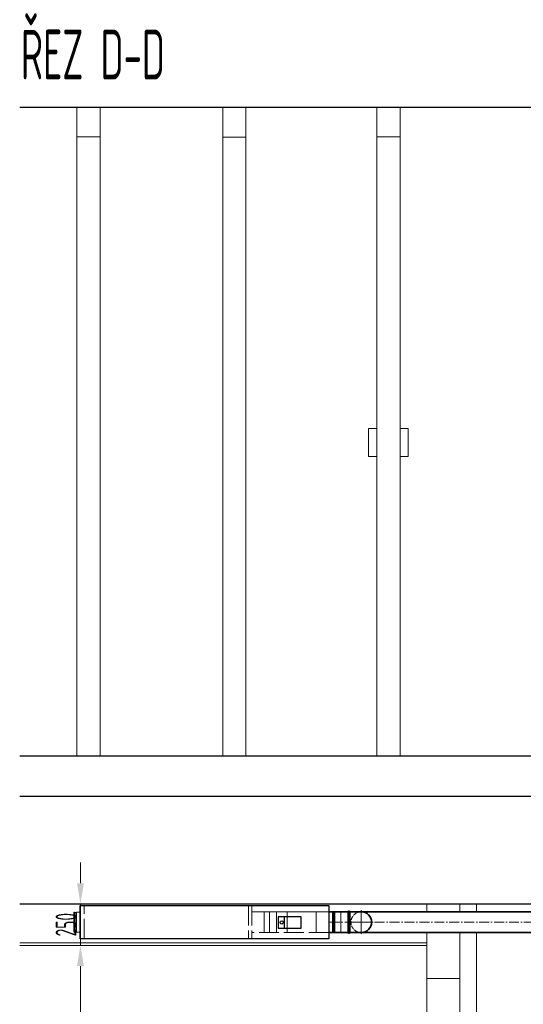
# Model space of a CAD drawing. Header units: millimetres. Extents: x -20688 to 44066, y -7315 to 67290.
# Tile 61 of 75: x 17339 to 20378, y 39869 to 45812. Entities that reach past the tile are written whole.
import ezdxf

# ---------------------------------------------------------------- set-up
doc = ezdxf.new("R2010")
doc.units = ezdxf.units.MM
for name, pattern in [('ACAD_ISO02W100', [15, 12, -3]), ('ACAD_ISO10W100', [18, 12, -3, 0, -3]), ('phl_thick', [0])]:
    doc.linetypes.add(name, pattern=pattern)
for name, color, linetype, lineweight in [('UT_KOTY - DIMENZE', 7, 'Continuous', 5), ('VZT_01 SUP (PŘÍVOD) - OBRYS', 5, 'Continuous', 35), ('VZT_02 SUP (PŘÍVOD) - OSA', 5, 'ACAD_ISO10W100', 5), ('VZT_04 SUP (PŘÍVOD) - SKRYTÉ', 5, 'ACAD_ISO02W100', 5), ('VZT_21 ZAŘÍZENÍ - OBRYS', 1, 'Continuous', 30), ('VZT_22 ZAŘÍZENÍ - DETAIL', 8, 'Continuous', 5), ('VZT_50 POPIS - OBECNE', 7, 'Continuous', 13)]:
    doc.layers.add(name, color=color, linetype=linetype, lineweight=lineweight)
doc.layers.add('VZT_03 SUP (PŘÍVOD) - NETISK', color=8, linetype='ACAD_ISO02W100', lineweight=5, plot=False)
doc.layers.add('VZT_07 ETA (ODVOD) - NETISK', color=8, linetype='ACAD_ISO02W100', lineweight=5, plot=False)
doc.styles.add('ISOCP 2.5', font='isocp.shx', dxfattribs={"width": 0.6, "height": 2.5})

msp = doc.modelspace()

# ---------------------------------------------------------------- linework, layer by layer
at = {"color": 8}
for p, q in [((17339.3, 45284.3), (24945.2, 45284.3)), ((17339.3, 41369.3), (21441.1, 41369.3)), ((17339.3, 41124.3), (24945.2, 41124.3)), ((17339.3, 40474.3), (24945.2, 40474.3))]:
    msp.add_line(p, q, dxfattribs=at)
at = {"color": 8, "lineweight": 9, "ltscale": 0.5}
for p, q in [((17684.3, 45104.3), (17684.3, 41369.3)), ((17824.3, 45104.3), (17824.3, 41369.3)), ((18564.1, 45102.2), (18564.1, 41367.2)), ((18704.1, 45102.2), (18704.1, 41367.2)), ((19493.9, 45104.3), (19493.9, 41369.3)), ((19633.9, 45104.3), (19633.9, 41369.3)), ((19794.6, 40426.8), (19794.6, 40474.3)), ((19994.6, 40426.8), (19994.6, 40474.3)), ((20094.6, 40426.8), (20094.6, 40474.3))]:
    msp.add_line(p, q, dxfattribs=at)
at = {"layer": 'UT_KOTY - DIMENZE', "linetype": 'phl_thick'}
for p, q in [((17705.9, 40599.3), (17705.9, 40724.3)), ((17705.9, 40224.3), (17705.9, 40474.3)), ((17705.9, 40099.3), (17705.9, 39974.3))]:
    msp.add_line(p, q, dxfattribs=at)
at = {"layer": 'UT_KOTY - DIMENZE'}
msp.add_line((17705.9, 38059.3), (17705.9, 40099.3), dxfattribs=at)
at = {"layer": 'UT_KOTY - DIMENZE', "linetype": 'phl_thick', "lineweight": 9}
for points in [[(17685.1, 40599.3), (17726.7, 40599.3), (17705.9, 40474.3)], [(17685.1, 40099.3), (17726.7, 40099.3), (17705.9, 40224.3)]]:
    msp.add_solid(points, dxfattribs=at)
at = {"layer": 'UT_KOTY - DIMENZE', "lineweight": 9}
msp.add_solid([(17685.1, 40099.3), (17726.7, 40099.3), (17705.9, 40224.3)], dxfattribs=at)
at = {"layer": 'VZT_01 SUP (PŘÍVOD) - OBRYS'}
for points in [[(19203.5, 40426.8), (21612.9, 40426.8)], [(19321.1, 40426.8), (19321.1, 40301.8)], [(19330.1, 40426.8), (19330.1, 40301.8)], [(19330.1, 40426.8), (19400.1, 40426.8)], [(19203.5, 40301.8), (21612.9, 40301.8)], [(19330.1, 40301.8), (19400.1, 40301.8)]]:
    msp.add_lwpolyline(points, dxfattribs=at)
for centre, radius, start, end in [((19325.6, 40426.8), 4.5, 0, 180), ((19400.1, 40364.3), 62.5, 270, 90), ((19325.6, 40301.8), 4.5, 180, 0)]:
    msp.add_arc(centre, radius, start, end, dxfattribs=at)
at = {"layer": 'VZT_02 SUP (PŘÍVOD) - OSA', "ltscale": 0.3}
for points in [[(19400.1, 40436.8), (19400.1, 40364.3)], [(19400.1, 40364.3), (19321.1, 40364.3)], [(19472.6, 40364.3), (19400.1, 40364.3)], [(19400.1, 40364.3), (19400.1, 40291.8)]]:
    msp.add_lwpolyline(points, dxfattribs=at)
at = {"layer": 'VZT_02 SUP (PŘÍVOD) - OSA', "ltscale": 5}
msp.add_lwpolyline([(21612.9, 40364.3), (19203.5, 40364.3)], dxfattribs=at)
at = {"layer": 'VZT_03 SUP (PŘÍVOD) - NETISK', "ltscale": 0.4}
msp.add_lwpolyline([(19321.1, 40426.8), (19276.1, 40426.8), (19276.1, 40301.8), (19321.1, 40301.8)], dxfattribs=at)
at = {"layer": 'VZT_04 SUP (PŘÍVOD) - SKRYTÉ', "ltscale": 2}
msp.add_arc((19400.1, 40364.3), 62.5, 90, 270, dxfattribs=at)
at = {"layer": 'VZT_07 ETA (ODVOD) - NETISK', "ltscale": 0.4}
for p, q in [((17665.5, 40424.3), (17665.5, 40304.3)), ((17669.5, 40424.3), (17665.5, 40424.3)), ((17669.5, 40424.3), (17669.5, 40304.3)), ((17670, 40423.3), (17669.5, 40423.3)), ((17670, 40425.3), (17670, 40303.3)), ((17670.5, 40425.3), (17670, 40425.3)), ((17670.5, 40425.3), (17670.5, 40303.3)), ((17677.5, 40423.3), (17670.5, 40423.3)), ((17677.5, 40425.3), (17677.5, 40303.3)), ((17678, 40425.3), (17677.5, 40425.3)), ((17678, 40425.3), (17678, 40303.3)), ((17681.5, 40423.3), (17678, 40423.3)), ((17681.5, 40424.3), (17681.5, 40304.3)), ((17703.5, 40424.3), (17681.5, 40424.3)), ((19203.5, 40424.3), (19225.5, 40424.3)), ((19225.5, 40424.3), (19225.5, 40304.3)), ((19225.5, 40423.3), (19229, 40423.3)), ((19229, 40425.3), (19229, 40303.3)), ((19229, 40425.3), (19229.5, 40425.3)), ((19229.5, 40425.3), (19229.5, 40303.3)), ((19229.5, 40423.3), (19236.5, 40423.3)), ((19236.5, 40425.3), (19236.5, 40303.3)), ((19236.5, 40425.3), (19237, 40425.3)), ((19237, 40425.3), (19237, 40303.3)), ((19237, 40423.3), (19237.5, 40423.3)), ((19237.5, 40424.3), (19237.5, 40304.3)), ((19237.5, 40424.3), (19241.5, 40424.3)), ((19241.5, 40424.3), (19241.5, 40304.3)), ((17669.5, 40304.3), (17665.5, 40304.3)), ((17670, 40305.3), (17669.5, 40305.3)), ((17670.5, 40303.3), (17670, 40303.3)), ((17677.5, 40305.3), (17670.5, 40305.3)), ((17678, 40303.3), (17677.5, 40303.3)), ((17681.5, 40305.3), (17678, 40305.3)), ((17703.5, 40304.3), (17681.5, 40304.3)), ((19203.5, 40304.3), (19225.5, 40304.3)), ((19225.5, 40305.3), (19229, 40305.3)), ((19229, 40303.3), (19229.5, 40303.3)), ((19229.5, 40305.3), (19236.5, 40305.3)), ((19236.5, 40303.3), (19237, 40303.3)), ((19237, 40305.3), (19237.5, 40305.3)), ((19237.5, 40304.3), (19241.5, 40304.3))]:
    msp.add_line(p, q, dxfattribs=at)
at = {"layer": 'VZT_21 ZAŘÍZENÍ - OBRYS'}
for points in [[(17703.5, 40464.3), (19203.5, 40464.3), (19203.5, 40264.3), (17703.5, 40264.3)], [(18899, 40328.3), (19036.8, 40328.3), (19036.8, 40397.1), (18899, 40397.1)]]:
    msp.add_lwpolyline(points, close=True, dxfattribs=at)
msp.add_lwpolyline([(18936, 40328.3), (18936, 40397.1)], dxfattribs=at)
msp.add_circle((18919.9, 40362.7), 9.89, dxfattribs=at)
at = {"layer": 'VZT_22 ZAŘÍZENÍ - DETAIL', "linetype": 'ACAD_ISO02W100', "lineweight": 5, "ltscale": 10}
for points in [[(17727.4, 40264.3), (17727.4, 40464.3)], [(18719.1, 40464.3), (18719.1, 40264.3)], [(18739.7, 40464.3), (18739.7, 40264.3)], [(18815.2, 40301.8), (18815.2, 40426.8)], [(18846, 40301.8), (18846, 40426.8)], [(18889, 40301.8), (18889, 40426.8)], [(18952.3, 40301.8), (18952.3, 40426.8)], [(19128, 40301.8), (19128, 40426.8)], [(19203.5, 40301.8), (18739.7, 40301.8)]]:
    msp.add_lwpolyline(points, dxfattribs=at)
at = {"layer": 'VZT_22 ZAŘÍZENÍ - DETAIL'}
msp.add_lwpolyline([(19203.5, 40426.8), (18739.7, 40426.8)], dxfattribs=at)
at = {"layer": 'VZT_50 POPIS - OBECNE', "color": 8, "linetype": 'phl_thick'}
for p, q in [((17824.3, 45284.3), (17684.3, 45284.3)), ((17684.3, 45284.3), (17684.3, 45104.3)), ((17824.3, 45104.3), (17824.3, 45284.3)), ((18704.1, 45282.2), (18564.1, 45282.2)), ((18564.1, 45282.2), (18564.1, 45102.2)), ((18704.1, 45102.2), (18704.1, 45282.2)), ((19633.9, 45284.3), (19493.9, 45284.3)), ((19493.9, 45284.3), (19493.9, 45104.3)), ((19633.9, 45104.3), (19633.9, 45284.3)), ((17684.3, 45104.3), (17824.3, 45104.3)), ((18564.1, 45102.2), (18704.1, 45102.2)), ((19493.9, 45104.3), (19633.9, 45104.3)), ((19493.9, 43344.3), (19443.9, 43344.3)), ((19443.9, 43344.3), (19443.9, 43174.3)), ((19493.9, 43174.3), (19493.9, 43344.3)), ((19683.9, 43344.3), (19633.9, 43344.3)), ((19633.9, 43344.3), (19633.9, 43174.3)), ((19683.9, 43174.3), (19683.9, 43344.3)), ((19443.9, 43174.3), (19493.9, 43174.3)), ((19633.9, 43174.3), (19683.9, 43174.3))]:
    msp.add_line(p, q, dxfattribs=at)
at = {"layer": 'VZT_50 POPIS - OBECNE', "color": 8}
for p, q in [((19794.6, 37934.3), (19794.6, 40301.3)), ((19994.6, 40301.8), (19994.6, 37934.3)), ((20094.6, 37934.3), (20094.6, 40301.8)), ((17339.3, 40239.3), (19794.6, 40239.3)), ((17339.3, 40224.3), (19794.6, 40224.3)), ((19794.6, 40024.3), (19994.6, 40024.3))]:
    msp.add_line(p, q, dxfattribs=at)

# ---------------------------------------------------------------- texts
at = {"layer": 'UT_KOTY - DIMENZE', "linetype": 'phl_thick', "insert": (17618.4, 40349.3), "char_height": 125, "attachment_point": 5, "rotation": 90, "style": 'ISOCP 2.5'}
msp.add_mtext('250', dxfattribs=at)
at = {"layer": 'VZT_50 POPIS - OBECNE', "lineweight": 9, "style": 'ISOCP 2.5', "width": 0.6}
msp.add_text('ŘEZ D-D', height=300, dxfattribs=at).set_placement((17346.5, 45451.8))

doc.saveas('drawing.dxf')
